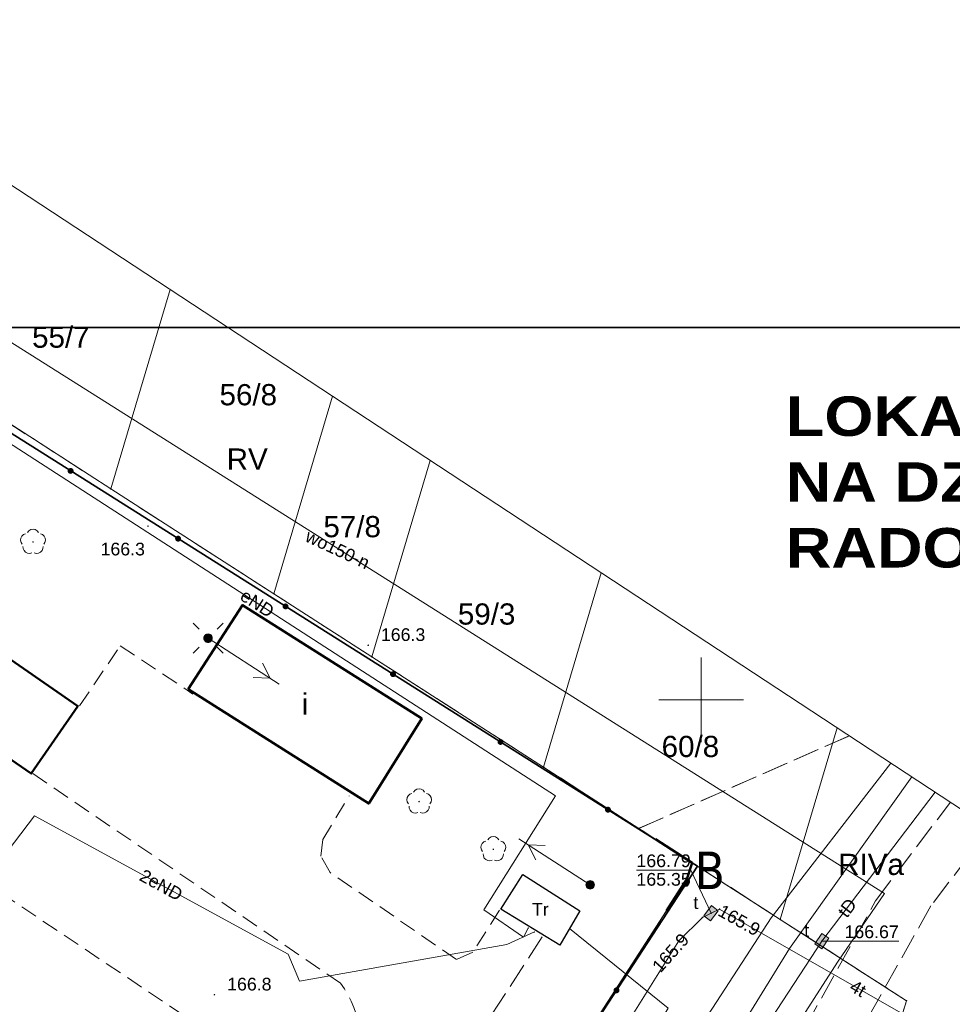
# Model space of a CAD drawing. Extents: x 7513272 to 7513487, y 5698927 to 5699090.
# Tile 10 of 12: x 7513360 to 7513415, y 5699032 to 5699090. Entities that reach past the tile are written whole.
import ezdxf
from ezdxf.enums import TextEntityAlignment as Align

# ---------------------------------------------------------------- set-up
doc = ezdxf.new("R2010")
doc.units = 0
doc.header["$PDSIZE"] = 0.75
doc.linetypes.add('PRZER2-1', pattern=[3, 2, -1])
doc.linetypes.add('PRZER3-1', pattern=[4, 3, -1])
doc.layers.get('0').update_dxf_attribs({"linetype": 'CONTINUOUS'})
for name, color, linetype, lineweight in [('1 cienka', 7, 'CONTINUOUS', 9), ('opisy', 80, 'CONTINUOUS', 5), ('RAMKA', 7, 'CONTINUOUS', 0)]:
    doc.layers.add(name, color=color, linetype=linetype, lineweight=lineweight)
for name, color, linetype, lineweight, true_color in [('GEPPGD', 7, 'CONTINUOUS', 18, 0x0a0909), ('GESBZO', 7, 'CONTINUOUS', 50, 0x0a0909), ('GESBZO_O', 7, 'CONTINUOUS', 0, 0x0a0909), ('GESDZI', 7, 'CONTINUOUS', 18, 0x008000), ('GESDZI_O', 7, 'CONTINUOUS', 0, 0x008000), ('GESKLU', 7, 'PRZER3-1', 18, 0x008000), ('GESKLU_O', 7, 'CONTINUOUS', 0, 0x008000), ('GI_OUTLINE', 7, 'CONTINUOUS', 0, 0xa5007c), ('GSLKOC', 7, 'PRZER2-1', 18, 0x0a0909), ('GSLKOG', 7, 'CONTINUOUS', 35, 0x0a0909), ('GSLKOU', 7, 'PRZER3-1', 18, 0x0a0909), ('GSPRDL', 7, 'CONTINUOUS', 18, 0x008000), ('GSPWPN', 7, 'CONTINUOUS', 13, 0x0a0909), ('GSPWPN_O', 7, 'CONTINUOUS', 0, 0x0a0909), ('GULENN', 1, 'CONTINUOUS', 18, 0xff0000), ('GULENN_O', 1, 'CONTINUOUS', 0, 0xff0000), ('GULEWN', 1, 'CONTINUOUS', 18, 0xff0000), ('GULTPR', 7, 'CONTINUOUS', 18, 0xff9100), ('GULTPR_O', 7, 'CONTINUOUS', 0, 0xff9100), ('GULWOP', 5, 'CONTINUOUS', 18, 0x0000ff), ('GULWOP_O', 5, 'CONTINUOUS', 0, 0x0000ff), ('GUPEWB', 1, 'CONTINUOUS', 18, 0xff0000), ('GUPISL', 7, 'CONTINUOUS', 18, 0x0a0909), ('GUPTSD', 7, 'CONTINUOUS', 18, 0xff9100), ('GUPTSH_O', 7, 'CONTINUOUS', 0, 0xff9100), ('GUPTWZ', 7, 'CONTINUOUS', 18, 0x0a0909), ('GUPTWZ_O', 7, 'CONTINUOUS', 0, 0x0a0909), ('GUSETS', 7, 'CONTINUOUS', 25, 0x0a0909), ('GUSETS_O', 7, 'CONTINUOUS', 0, 0x0a0909)]:
    doc.layers.add(name, color=color, linetype=linetype, lineweight=lineweight, true_color=true_color)
doc.layers.add('GUPTSH', color=7, linetype='CONTINUOUS', true_color=0xff9100)
doc.styles.add('GEO-INFO', font='arial.ttf')

# ---------------------------------------------------------------- blocks, each defined once
blk = doc.blocks.new('SPDLP')
blk.add_hatch(color=0).paths.add_polyline_path([(-0.09, 0), (-0.085595, -0.027812), (-0.072812, -0.052901), (-0.052901, -0.072812), (-0.027812, -0.085595), (0, -0.09), (0.027812, -0.085595), (0.052901, -0.072812), (0.072812, -0.052901), (0.085595, -0.027812), (0.09, 0), (0.085595, 0.027812), (0.072812, 0.052901), (0.052901, 0.072812), (0.027812, 0.085595), (0, 0.09), (-0.027812, 0.085595), (-0.052901, 0.072812), (-0.072812, 0.052901), (-0.085595, 0.027812)])
at = {"color": 0}
for points in [[(-1.292703, 0.137547), (-1.355024, 0.389802), (-1.327532, 0.648184), (-1.213525, 0.881678), (-1.026689, 1.062258), (-0.78945, 1.168249), (-0.530282, 1.186929)], [(-0.268652, 1.271938), (-0.048001, 1.40916), (0.20623, 1.462858), (0.463525, 1.426585), (0.693003, 1.304695), (0.867117, 1.11182), (0.964971, 0.871109)], [(1.126667, 0.648554), (1.325358, 0.481106), (1.454989, 0.255912), (1.5, 0), (1.454989, -0.255912), (1.325358, -0.481106), (1.126667, -0.648554)], [(-0.530282, -1.186929), (-0.78945, -1.168249), (-1.026689, -1.062258), (-1.213525, -0.881678), (-1.327532, -0.648184), (-1.355024, -0.389802), (-1.292703, -0.137547)], [(0.964971, -0.871109), (0.867117, -1.11182), (0.693003, -1.304695), (0.463525, -1.426585), (0.20623, -1.462858), (-0.048001, -1.40916), (-0.268652, -1.271938)]]:
    blk.add_lwpolyline(points, dxfattribs=at)
blk = doc.blocks.new('SUPE04_1')
at = {"color": 0}
for points in [[(0, 0), (10, 0)], [(6.982163, 1), (8.714214, 0), (6.982163, -1)]]:
    blk.add_lwpolyline(points, dxfattribs=at)
blk = doc.blocks.new('KOLO')
blk.add_hatch(color=0).paths.add_polyline_path([(0, 0.5), (-0.12941, 0.482963), (-0.25, 0.433013), (-0.353553, 0.353553), (-0.433013, 0.25), (-0.482963, 0.12941), (-0.5, 0), (-0.482963, -0.12941), (-0.433013, -0.25), (-0.353553, -0.353553), (-0.25, -0.433013), (-0.12941, -0.482963), (0, -0.5), (0.12941, -0.482963), (0.25, -0.433013), (0.353553, -0.353553), (0.433013, -0.25), (0.482963, -0.12941), (0.5, 0), (0.482963, 0.12941), (0.433013, 0.25), (0.353553, 0.353553), (0.25, 0.433013), (0.12941, 0.482963)])
blk = doc.blocks.new('SUSM01_01')
at = {"true_color": 0xffffff}
blk.add_hatch(color=7, dxfattribs=at).paths.add_polyline_path([(0.025882, -0.096593), (0.05, -0.086603), (0.076604, -0.064279), (0.093969, -0.034202), (0.1, 0), (0.095557, 0.029476), (0.082624, 0.056332), (0.062349, 0.078183), (0.036534, 0.093087), (0.007473, 0.09972), (-0.022252, 0.097493), (-0.05, 0.086603), (-0.073305, 0.068017), (-0.090097, 0.043388), (-0.098883, 0.014904), (-0.098883, -0.014904), (-0.090097, -0.043388), (-0.073305, -0.068017), (-0.05, -0.086603), (-0.025882, -0.096593), (0, -0.1), (0.025882, -0.096593), (0.1, 0), (0.093969, -0.034202), (0.076604, -0.064279), (0.05, -0.086603), (0.025882, -0.096593), (0, -0.1), (-0.025882, -0.096593), (-0.05, -0.086603), (-0.073305, -0.068017), (-0.090097, -0.043388), (-0.098883, -0.014904), (-0.098883, 0.014904), (-0.090097, 0.043388), (-0.073305, 0.068017), (-0.05, 0.086603), (-0.022252, 0.097493), (0.007473, 0.09972), (0.036534, 0.093087), (0.062349, 0.078183), (0.082624, 0.056332), (0.095557, 0.029476)])
at = {"color": 0}
for points in [[(-0.353553, 0.353553), (-0.212132, 0.212132)], [(0.353553, 0.353553), (0.212132, 0.212132)], [(-0.353553, -0.353553), (-0.212132, -0.212132)], [(0.353553, -0.353553), (0.212132, -0.212132)]]:
    blk.add_lwpolyline(points, dxfattribs=at)
blk.add_lwpolyline([(0.1, 0), (0.093969, -0.034202), (0.076604, -0.064279), (0.05, -0.086603), (0.025882, -0.096593), (0, -0.1), (-0.025882, -0.096593), (-0.05, -0.086603), (-0.073305, -0.068017), (-0.090097, -0.043388), (-0.098883, -0.014904), (-0.098883, 0.014904), (-0.090097, 0.043388), (-0.073305, 0.068017), (-0.05, 0.086603), (-0.022252, 0.097493), (0.007473, 0.09972), (0.036534, 0.093087), (0.062349, 0.078183), (0.082624, 0.056332), (0.095557, 0.029476)], close=True, dxfattribs=at)
blk = doc.blocks.new('OKRAG_PELNY')
at = {"true_color": 0xffffff}
blk.add_hatch(color=7, dxfattribs=at).paths.add_polyline_path([(0, 0.5), (-0.12941, 0.482963), (-0.25, 0.433013), (-0.353553, 0.353553), (-0.433013, 0.25), (-0.482963, 0.12941), (-0.5, 0), (-0.482963, -0.12941), (-0.433013, -0.25), (-0.353553, -0.353553), (-0.25, -0.433013), (-0.12941, -0.482963), (0, -0.5), (0.12941, -0.482963), (0.25, -0.433013), (0.353553, -0.353553), (0.433013, -0.25), (0.482963, -0.12941), (0.5, 0), (0.482963, 0.12941), (0.433013, 0.25), (0.353553, 0.353553), (0.25, 0.433013), (0.12941, 0.482963)])
at = {"color": 0}
blk.add_lwpolyline([(0.5, 0), (0.482963, -0.12941), (0.433013, -0.25), (0.353553, -0.353553), (0.25, -0.433013), (0.12941, -0.482963), (0, -0.5), (-0.12941, -0.482963), (-0.25, -0.433013), (-0.353553, -0.353553), (-0.433013, -0.25), (-0.482963, -0.12941), (-0.5, 0), (-0.482963, 0.12941), (-0.433013, 0.25), (-0.353553, 0.353553), (-0.25, 0.433013), (-0.12941, 0.482963), (0, 0.5), (0.12941, 0.482963), (0.25, 0.433013), (0.353553, 0.353553), (0.433013, 0.25), (0.482963, 0.12941)], close=True, dxfattribs=at)
blk = doc.blocks.new('POINT')
at = {"color": 0}
blk.add_point((0, 0), dxfattribs=at)
blk = doc.blocks.new('PROSTOKAT1_5-1_PELNY')
at = {"true_color": 0xffffff}
blk.add_hatch(color=7, dxfattribs=at).paths.add_polyline_path([(0.75, 0.5), (-0.75, 0.5), (-0.75, -0.5), (0.75, -0.5)])
at = {"color": 0}
blk.add_lwpolyline([(0.75, -0.5), (-0.75, -0.5), (-0.75, 0.5), (0.75, 0.5)], close=True, dxfattribs=at)
blk = doc.blocks.new('EPPGN')
blk.add_hatch(color=0).paths.add_polyline_path([(-0.09, 0), (-0.085595, -0.027812), (-0.072812, -0.052901), (-0.052901, -0.072812), (-0.027812, -0.085595), (0, -0.09), (0.027812, -0.085595), (0.052901, -0.072812), (0.072812, -0.052901), (0.085595, -0.027812), (0.09, 0), (0.085595, 0.027812), (0.072812, 0.052901), (0.052901, 0.072812), (0.027812, 0.085595), (0, 0.09), (-0.027812, 0.085595), (-0.052901, 0.072812), (-0.072812, 0.052901), (-0.085595, 0.027812)])

msp = doc.modelspace()

# ---------------------------------------------------------------- linework, layer by layer
at = {"layer": '1 cienka', "lineweight": 50}
for p, q in [((7513399.466, 5699040.382, 10.18), (7513397.304, 5699041.774, 10.16)), ((7513399.466, 5699040.382, 10.18), (7513399.158, 5699039.406, 10.16)), ((7513399.158, 5699039.406, 10.16), (7513397.957, 5699037.547, 10.3))]:
    msp.add_line(p, q, dxfattribs=at)
at = {"layer": 'GESBZO', "linetype": 'Continuous', "elevation": 10.26}
for points in [[(7513369.724, 5699050.621), (7513372.915, 5699055.589), (7513383.506, 5699048.889), (7513380.377, 5699043.876)], [(7513355.24, 5699049.23), (7513357.98, 5699053.22), (7513363.21, 5699049.63), (7513360.45, 5699045.64)]]:
    msp.add_lwpolyline(points, close=True, dxfattribs=at)
at = {"layer": 'GESDZI', "linetype": 'Continuous', "elevation": 10.3}
for points in [[(7513359.283, 5699080.362), (7513355.741, 5699068.501), (7513357.461, 5699067.402), (7513365.14, 5699062.452)], [(7513368.649, 5699074.21), (7513365.14, 5699062.452), (7513374.78, 5699056.254)], [(7513365.14, 5699062.452), (7513368.649, 5699074.21)], [(7513374.78, 5699056.254), (7513378.24, 5699067.909)], [(7513378.24, 5699067.909), (7513374.78, 5699056.254), (7513380.559, 5699052.534)], [(7513384.009, 5699064.12), (7513380.559, 5699052.534), (7513390.698, 5699046.025)], [(7513380.559, 5699052.534), (7513384.009, 5699064.12)], [(7513390.698, 5699046.025), (7513394.106, 5699057.487)], [(7513394.106, 5699057.487), (7513390.698, 5699046.025), (7513396.318, 5699042.406), (7513399.468, 5699040.386), (7513404.667, 5699037.036)], [(7513408.022, 5699048.346), (7513404.667, 5699037.036), (7513412.126, 5699032.237), (7513406.387, 5699013.711), (7513406.257, 5699013.311), (7513390.099, 5698988.389), (7513389.167, 5698985.243)], [(7513404.667, 5699037.036), (7513408.022, 5699048.346)], [(7513350.854, 5698927.369), (7513358.5, 5698939.257), (7513390.099, 5698988.389), (7513406.257, 5699013.311), (7513406.387, 5699013.711), (7513412.126, 5699032.237), (7513404.667, 5699037.036), (7513399.468, 5699040.386), (7513399.398, 5699040.166), (7513399.158, 5699039.406), (7513371.83, 5698997.098), (7513356.561, 5698973.129), (7513344.651, 5698954.767), (7513337.861, 5698944.296), (7513336.561, 5698942.286), (7513334.059, 5698938.402)]]:
    msp.add_lwpolyline(points, dxfattribs=at)
msp.add_lwpolyline([(7513371.83, 5698997.098), (7513399.158, 5699039.406), (7513399.398, 5699040.166), (7513399.468, 5699040.386), (7513396.318, 5699042.406), (7513390.698, 5699046.025), (7513380.559, 5699052.534), (7513374.78, 5699056.254), (7513365.14, 5699062.452), (7513357.461, 5699067.402), (7513357.171, 5699066.942), (7513344.252, 5699046.805), (7513346.052, 5699045.675), (7513335.093, 5699028.378), (7513321.984, 5699035.976), (7513293.345, 5698988.471), (7513344.651, 5698954.767), (7513356.561, 5698973.129)], close=True, dxfattribs=at)
at = {"layer": 'GESKLU', "linetype": 'PRZER3-1', "lineweight": 18, "ltscale": 0.5, "elevation": 10.16}
for points in [[(7513408.744, 5699047.872), (7513396.318, 5699042.406), (7513390.698, 5699046.025), (7513380.559, 5699052.534), (7513374.78, 5699056.254), (7513365.14, 5699062.452), (7513357.461, 5699067.402), (7513355.741, 5699068.501), (7513350.982, 5699071.561), (7513346.182, 5699074.65), (7513341.382, 5699077.74), (7513337.782, 5699080.051)], [(7513396.318, 5699042.406), (7513408.744, 5699047.872)], [(7513399.424, 5699000.857), (7513397.688, 5699000.096), (7513406.257, 5699013.311), (7513406.387, 5699013.711), (7513412.126, 5699032.237), (7513404.667, 5699037.036), (7513399.468, 5699040.386), (7513396.318, 5699042.406)], [(7513334.059, 5698938.402), (7513336.561, 5698942.286), (7513337.861, 5698944.296), (7513344.651, 5698954.767), (7513356.561, 5698973.129), (7513371.83, 5698997.098), (7513399.158, 5699039.406), (7513399.398, 5699040.166), (7513399.468, 5699040.386), (7513404.667, 5699037.036), (7513412.126, 5699032.237), (7513406.387, 5699013.711), (7513406.257, 5699013.311), (7513397.688, 5699000.096), (7513390.099, 5698988.389), (7513369.909, 5698956.999), (7513358.5, 5698939.257), (7513350.854, 5698927.369)]]:
    msp.add_lwpolyline(points, dxfattribs=at)
msp.add_lwpolyline([(7513371.83, 5698997.098), (7513399.158, 5699039.406), (7513399.398, 5699040.166), (7513399.468, 5699040.386), (7513396.318, 5699042.406), (7513390.698, 5699046.025), (7513380.559, 5699052.534), (7513374.78, 5699056.254), (7513365.14, 5699062.452), (7513357.461, 5699067.402), (7513357.171, 5699066.942), (7513344.252, 5699046.805), (7513346.052, 5699045.675), (7513335.093, 5699028.378), (7513321.984, 5699035.976), (7513293.345, 5698988.471), (7513344.651, 5698954.767), (7513356.561, 5698973.129)], close=True, dxfattribs=at)
at = {"layer": 'GI_OUTLINE', "color": 224, "linetype": 'Continuous', "true_color": 0xa5007c, "elevation": 100}
msp.add_lwpolyline([(7513344.406, 5699090.134), (7513423.807, 5699037.977), (7513351.062, 5698927.233), (7513271.66, 5698979.39)], close=True, dxfattribs=at)
for points in [[(7513400, 5699047.5), (7513400, 5699052.5)], [(7513397.5, 5699050), (7513402.5, 5699050)]]:
    msp.add_lwpolyline(points, dxfattribs=at)
at = {"layer": 'GSLKOC', "linetype": 'PRZER2-1', "lineweight": 18, "ltscale": 0.5, "elevation": 10.18}
for points in [[(7513363.301, 5699049.635), (7513365.71, 5699053.184), (7513370, 5699050.335)], [(7513388.099, 5699037.577), (7513386.519, 5699035.108), (7513385.559, 5699034.678), (7513378.099, 5699039.797), (7513377.55, 5699040.777), (7513377.659, 5699041.747), (7513379.219, 5699044.326)]]:
    msp.add_lwpolyline(points, dxfattribs=at)
msp.add_lwpolyline([(7513360.551, 5699045.646), (7513378.709, 5699033.279, -0.260168), (7513379.469, 5699027.09), (7513375.62, 5699021.502, -1.126518), (7513374.22, 5699022.512), (7513376.925, 5699026.364), (7513358.264, 5699038.874), (7513356.123, 5699035.665), (7513354.96, 5699035.061), (7513349.375, 5699035.2, 0.210113), (7513341.139, 5699031.526), (7513332.39, 5699019.621), (7513327.052, 5699011.684), (7513325.251, 5699010.189)], format="xyb", dxfattribs=at)
at = {"layer": 'GSLKOG', "linetype": 'Continuous', "elevation": 10.18}
msp.add_lwpolyline([(7513387.458, 5699021.293), (7513399.789, 5699040.179), (7513357.44, 5699066.87)], dxfattribs=at)
at = {"layer": 'GSLKOU', "linetype": 'PRZER3-1', "lineweight": 18, "ltscale": 0.5, "elevation": 10.18}
for points in [[(7513382.5, 5698994.24), (7513392.6, 5699009.39), (7513403.21, 5699025.4), (7513410.3, 5699038.13), (7513414.716, 5699043.949)], [(7513417.058, 5699042.411), (7513413.56, 5699037.83), (7513405.82, 5699024.04), (7513395.09, 5699007.57), (7513383.49, 5698989.7)], [(7513390.618, 5699036.018), (7513373.65, 5699009.77)]]:
    msp.add_lwpolyline(points, dxfattribs=at)
at = {"layer": 'GULENN', "linetype": 'Continuous', "elevation": 10.18}
for points in [[(7513356.2, 5699067.05), (7513391.394, 5699044.333), (7513387.163, 5699037.612), (7513389.51, 5699035.989), (7513389.79, 5699036.53)], [(7513390.161, 5699036.301), (7513388.536, 5699035.562), (7513376.28, 5699033.392), (7513375.614, 5699034.984), (7513360.635, 5699043.157), (7513353.85, 5699034.239), (7513348.062, 5699026.166), (7513349.232, 5699025.179), (7513348.541, 5699024.026)], [(7513392.502, 5699022.434), (7513398.062, 5699031.794), (7513392.232, 5699036.504)]]:
    msp.add_lwpolyline(points, dxfattribs=at)
at = {"layer": 'GULEWN', "linetype": 'Continuous', "elevation": 10.18}
for points in [[(7513411.21, 5699046.252), (7513404.13, 5699037.14), (7513381.059, 5699001.597), (7513363.661, 5698972.99), (7513343.541, 5698941.577), (7513339.267, 5698934.98)], [(7513412.437, 5699045.446), (7513405.226, 5699035.313), (7513395.327, 5699019.265), (7513392.52, 5699014.999), (7513385.178, 5699003.574), (7513381.33, 5698997.361), (7513376.294, 5698989.807), (7513351.088, 5698949.958), (7513343.543, 5698954.538), (7513292.932, 5698987.786), (7513292.247, 5698988.199), (7513292.66, 5698988.884), (7513303.76, 5699007.297), (7513311.408, 5699020.89), (7513311.192, 5699021.107), (7513307.05, 5699025.277), (7513303.37, 5699027.664)]]:
    msp.add_lwpolyline(points, dxfattribs=at)
at = {"layer": 'GULTPR', "linetype": 'Continuous', "elevation": 10.18}
for points in [[(7513413.815, 5699044.541), (7513407.126, 5699035.761)], [(7513338.029, 5698935.794), (7513339.57, 5698938.22), (7513345.63, 5698948.73), (7513351.76, 5698958.26), (7513375.07, 5698994.26), (7513378.62, 5699000.87), (7513380.14, 5699002.78), (7513380.29, 5699006.35), (7513398.68, 5699035.78), (7513400.082, 5699037.157), (7513400.585, 5699037.4)], [(7513400.585, 5699037.4), (7513401.088, 5699037.643), (7513417.443, 5699028.289)], [(7513407.126, 5699035.761), (7513376.366, 5698988.712)]]:
    msp.add_lwpolyline(points, dxfattribs=at)
at = {"layer": 'GULWOP', "linetype": 'Continuous', "elevation": 10.18}
msp.add_lwpolyline([(7513342.348, 5698932.957), (7513346.62, 5698939.607), (7513367.19, 5698971.92), (7513383.429, 5698996.188), (7513408.047, 5699034.506), (7513410.819, 5699038.565), (7513354.649, 5699073.996), (7513339.951, 5699083.353)], dxfattribs=at)
at = {"layer": 'GUPTSH_O', "linetype": 'Continuous', "lineweight": 0, "elevation": 10.8, "flags": 128}
for points in [[(7513396.182, 5699039.951), (7513399.386, 5699039.951), (7513400.585, 5699037.4)], [(7513396.182, 5699039.951), (7513399.386, 5699039.951)], [(7513411.668, 5699035.763), (7513408.465, 5699035.763), (7513407.126, 5699035.761)]]:
    msp.add_lwpolyline(points, dxfattribs=at)
at = {"layer": 'GUSETS', "linetype": 'Continuous', "lineweight": 25, "elevation": 10.23}
msp.add_lwpolyline([(7513388.182, 5699037.649), (7513389.478, 5699039.692), (7513392.838, 5699037.548), (7513391.664, 5699035.526)], close=True, dxfattribs=at)
at = {"layer": 'RAMKA', "color": 0, "const_width": 0.09, "flags": 128}
msp.add_lwpolyline([(7513282.541, 5698929.469), (7513486.541, 5698929.469), (7513486.541, 5699071.969), (7513282.541, 5699071.969), (7513282.541, 5698929.469)], dxfattribs=at)

# ---------------------------------------------------------------- block references
at = {"layer": 'GEPPGD', "color": 96, "true_color": 0x008000, "xscale": 0.5, "yscale": 0.5, "rotation": 90}
for p in [(7513365.14, 5699062.452, 10.32), (7513374.78, 5699056.254, 10.32), (7513380.559, 5699052.534, 10.32), (7513390.698, 5699046.025, 10.32), (7513396.318, 5699042.406, 10.32), (7513399.468, 5699040.386, 10.32), (7513399.398, 5699040.166, 10.32), (7513399.158, 5699039.406, 10.32), (7513404.667, 5699037.036, 10.32), (7513412.126, 5699032.237, 10.32)]:
    msp.add_blockref('EPPGN', p, dxfattribs=at)
at = {"layer": 'GSLKOG', "xscale": 0.35, "yscale": 0.35, "rotation": 90}
for p in [(7513362.775, 5699063.507, 10.18), (7513369.12, 5699059.508, 10.18), (7513375.465, 5699055.509, 10.18), (7513381.81, 5699051.51, 10.18), (7513388.155, 5699047.511, 10.18), (7513394.5, 5699043.512, 10.18), (7513399.106, 5699039.134, 10.18), (7513395.006, 5699032.854, 10.18)]:
    msp.add_blockref('KOLO', p, dxfattribs=at)
at = {"layer": 'GSPRDL', "xscale": 0.5, "yscale": 0.5, "rotation": 90}
for p in [(7513360.555, 5699059.314, 10.12), (7513383.351, 5699043.993, 10.12), (7513387.73, 5699041.175, 10.12)]:
    msp.add_blockref('SPDLP', p, dxfattribs=at)
at = {"layer": 'GSPWPN', "xscale": 0.09, "yscale": 0.09, "rotation": 90}
for p in [(7513367.342, 5699060.248, 10.2), (7513380.343, 5699053.219, 10.2), (7513371.266, 5699032.593, 10.2)]:
    msp.add_blockref('KOLO', p, dxfattribs=at)
at = {"layer": 'GULENN', "xscale": 0.5, "yscale": 0.5}
for p, rotation in [((7513370.89, 5699053.634, 10.18), 327.1645991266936), ((7513393.448, 5699039.077, 10.18), 147.1645991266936)]:
    msp.add_blockref('SUPE04_1', p, dxfattribs=dict(at, rotation=rotation))
at = {"layer": 'GUPEWB', "rotation": 90}
for p in [(7513389.79, 5699036.53, 10.24), (7513390.161, 5699036.301, 10.24), (7513392.232, 5699036.504, 10.24)]:
    msp.add_blockref('POINT', p, dxfattribs=at)
at = {"layer": 'GUPISL', "rotation": 90}
for name, p, xscale, yscale in [('SUSM01_01', (7513370.89, 5699053.634, 10.24), 2.5, 2.5), ('OKRAG_PELNY', (7513370.89, 5699053.634, 10.24), 0.5, 0.5), ('OKRAG_PELNY', (7513393.448, 5699039.077, 10.24), 0.5, 0.5)]:
    msp.add_blockref(name, p, dxfattribs=dict(at, xscale=xscale, yscale=yscale))
at = {"layer": 'GUPTSD', "xscale": 0.5, "yscale": 0.5}
for p in [(7513400.585, 5699037.4, 10.24), (7513407.126, 5699035.761, 10.24)]:
    msp.add_blockref('POINT', p, dxfattribs=at)
at = {"layer": 'GUPTSH', "xscale": 0.09, "yscale": 0.09, "rotation": 90}
for p in [(7513400.585, 5699037.4, 10.24), (7513401.088, 5699037.643, 10.24), (7513400.082, 5699037.157, 10.24), (7513407.126, 5699035.761, 10.24)]:
    msp.add_blockref('KOLO', p, dxfattribs=at)
at = {"layer": 'GUPTWZ', "xscale": 0.5, "yscale": 0.5}
for p, rotation in [((7513400.585, 5699037.4, 10.25), 232.3264063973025), ((7513407.126, 5699035.761, 10.25), 55.6471230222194)]:
    msp.add_blockref('PROSTOKAT1_5-1_PELNY', p, dxfattribs=dict(at, rotation=rotation))

# ---------------------------------------------------------------- texts
at = {"layer": 'GESBZO_O', "lineweight": 0, "style": 'GEO-INFO'}
msp.add_text('i', height=1.25, dxfattribs=at).set_placement((7513376.615, 5699049.753, 10.8), align=Align.MIDDLE_CENTER)
at = {"layer": 'GESDZI_O', "lineweight": 0, "style": 'GEO-INFO'}
for s, p in [('55/7', (7513362.199, 5699071.4, 10.8)), ('56/8', (7513373.265, 5699068.004, 10.8)), ('57/8', (7513379.397, 5699060.217, 10.8)), ('59/3', (7513387.336, 5699055.061, 10.8)), ('60/8', (7513399.366, 5699047.245, 10.8))]:
    msp.add_text(s, height=1.25, dxfattribs=at).set_placement(p, align=Align.MIDDLE_CENTER)
at = {"layer": 'GESKLU_O', "lineweight": 0, "style": 'GEO-INFO'}
for s, p in [('RV', (7513373.202, 5699064.204, 10.8)), ('RIVa', (7513410.031, 5699040.285, 10.8))]:
    msp.add_text(s, height=1.25, dxfattribs=at).set_placement(p, align=Align.MIDDLE_CENTER)
at = {"layer": 'GSPWPN_O', "lineweight": 0, "style": 'GEO-INFO'}
for s, p in [('166.3', (7513364.542, 5699058.52, 10.8)), ('166.3', (7513364.542, 5699058.52, 10.8)), ('166.3', (7513381.093, 5699053.469, 10.8)), ('166.8', (7513372.016, 5699032.843, 10.8))]:
    msp.add_text(s, height=0.75, dxfattribs=at).set_placement(p)
at = {"layer": 'GULENN_O', "lineweight": 0, "style": 'GEO-INFO'}
for s, rotation, p in [('eND', 327.15909, (7513373.797, 5699055.692, 10.8)), ('2eND', 331.38053, (7513368.124, 5699039.07, 10.8))]:
    msp.add_text(s, height=0.75, rotation=rotation, dxfattribs=at).set_placement(p, align=Align.MIDDLE_CENTER)
at = {"layer": 'GULTPR_O', "lineweight": 0, "style": 'GEO-INFO'}
for s, rotation, p in [('tD', 52.70172, (7513408.619, 5699037.72, 10.8)), ('4t', 330.2335, (7513409.263, 5699032.968, 10.8))]:
    msp.add_text(s, height=0.75, rotation=rotation, dxfattribs=at).set_placement(p, align=Align.MIDDLE_CENTER)
at = {"layer": 'GULWOP_O', "lineweight": 0, "style": 'GEO-INFO'}
msp.add_text('wo150-n', height=0.75, rotation=335.11474, dxfattribs=at).set_placement((7513378.541, 5699058.875, 10.8), align=Align.MIDDLE_CENTER)
msp.add_text('wo150-n', height=0.75, rotation=335.11474, dxfattribs=at).set_placement((7513378.541, 5699058.875, 10.8), align=Align.MIDDLE_CENTER)
at = {"layer": 'GUPTSH_O', "lineweight": 0, "style": 'GEO-INFO'}
for s, p in [('166.79', (7513396.182, 5699040.123, 10.8)), ('165.35', (7513396.182, 5699039.028, 10.8))]:
    msp.add_text(s, height=0.75, dxfattribs=at).set_placement(p)
for rotation, p in [(330.78369, (7513401.107, 5699037.632, 10.8)), (48.24474, (7513397.32, 5699034.088, 10.8))]:
    msp.add_text('165.9', height=0.75, rotation=rotation, dxfattribs=at).set_placement(p, align=Align.MIDDLE_LEFT)
msp.add_text('166.67', height=0.75, dxfattribs=at).set_placement((7513408.465, 5699036.306, 10.8), align=Align.MIDDLE_LEFT)
at = {"layer": 'GUPTWZ_O', "lineweight": 0, "style": 'GEO-INFO'}
for p in [(7513399.835, 5699037.65, 10.8), (7513406.376, 5699036.011, 10.8)]:
    msp.add_text('t', height=0.75, dxfattribs=at).set_placement(p, align=Align.RIGHT)
at = {"layer": 'GUSETS_O', "lineweight": 0, "style": 'GEO-INFO'}
msp.add_text('Tr', height=0.75, dxfattribs=at).set_placement((7513390.51, 5699037.631, 10.8), align=Align.MIDDLE_CENTER)
at = {"layer": 'opisy', "color": 7, "attachment_point": 1}
for s, insert, char_height, width in [('\\A1;{\\fArial Black|b0|i0|c238|p34;LOKALIZACJA BUDYNKU DPS  \\PNA DZIAŁCE NR EWID. 147/ 8  \\PRADOM UL. ZOFII HOLSZAŃSKIEJ 13\\P                                       SKALA 1:500}', (7513405.001, 5699067.901), 2.3296, 134.3195), ('\\P\\P{\\ftahoma|b0|i0|c238|p39; B}', (7513398.784, 5699048.404, 10.16), 2.20974, 77.78443)]:
    msp.add_mtext(s, dxfattribs=dict(at, insert=insert, char_height=char_height, width=width))

doc.saveas('drawing.dxf')
